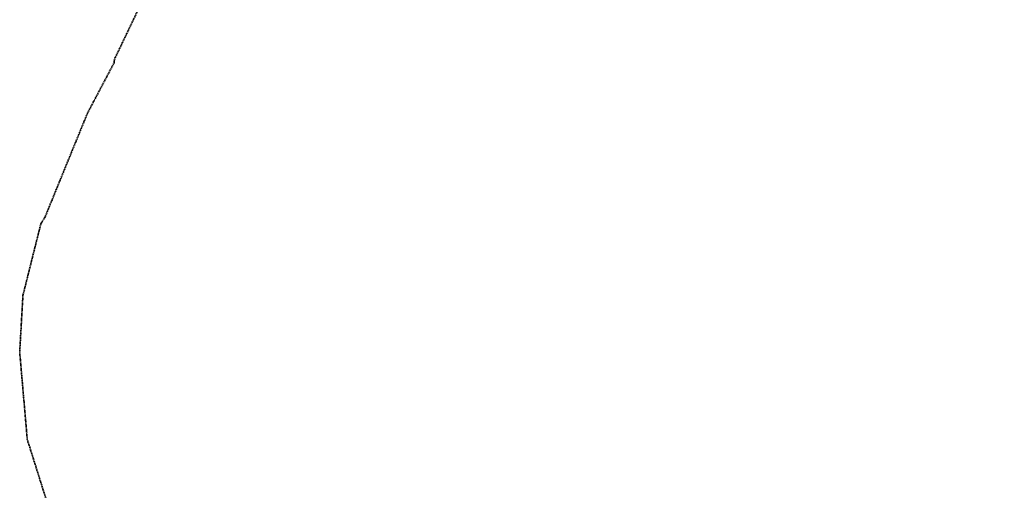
# Model space of a CAD drawing. Extents: x 6414462 to 20492237, y 5756825 to 17376351.
# Tile 6 of 127: x 6495627 to 6497630, y 5808353 to 5809309. Entities that reach past the tile are written whole.
import ezdxf

# ---------------------------------------------------------------- set-up
doc = ezdxf.new("R2010")
doc.units = 0
doc.linetypes.add('2324-2024 mdcp$0$KROPK3-2', pattern=[2.49, 1.5, -0.47, 0.05, -0.47])
doc.linetypes.add('Lipnica teren 1$0$HIDDEN2', pattern=[0.1875, 0.125, -0.0625])
doc.layers.add('2324-2024 mdcp$0$GESJEW', color=7, linetype='Continuous', lineweight=35)
doc.layers.add('Lipnica teren 1$0$demontaże', color=10, linetype='Continuous')

# ---------------------------------------------------------------- blocks, each defined once
blk = doc.blocks.new('2324-2024 mdcp')
at = {"layer": '2324-2024 mdcp$0$GESJEW', "color": 7, "linetype": '2324-2024 mdcp$0$KROPK3-2', "lineweight": 35}
blk.add_lwpolyline([(6495935.8, 5807525), (6495642.4, 5808456.4), (6495627, 5808633.8), (6495633.6, 5808749.3), (6495670, 5808894.5), (6495678.7, 5808908.7), (6495764.8, 5809119.3), (6495818.9, 5809221.5), (6495819.7, 5809228.8), (6495879.3, 5809353.5), (6495944.9, 5809465.5), (6495948.7, 5809471.8), (6496069.4, 5809601.8), (6496275.1, 5809726), (6496474.5, 5809809.5), (6497005.6, 5810116.2), (6497738.5, 5810537.3)], dxfattribs=at)
blk = doc.blocks.new('Lipnica teren 1')
at = {"layer": 'Lipnica teren 1$0$demontaże', "linetype": 'Lipnica teren 1$0$HIDDEN2'}
blk.add_blockref('2324-2024 mdcp', (0, 0), dxfattribs=at)

msp = doc.modelspace()

# ---------------------------------------------------------------- block references
msp.add_blockref('Lipnica teren 1', (0, 0))

doc.saveas('drawing.dxf')
